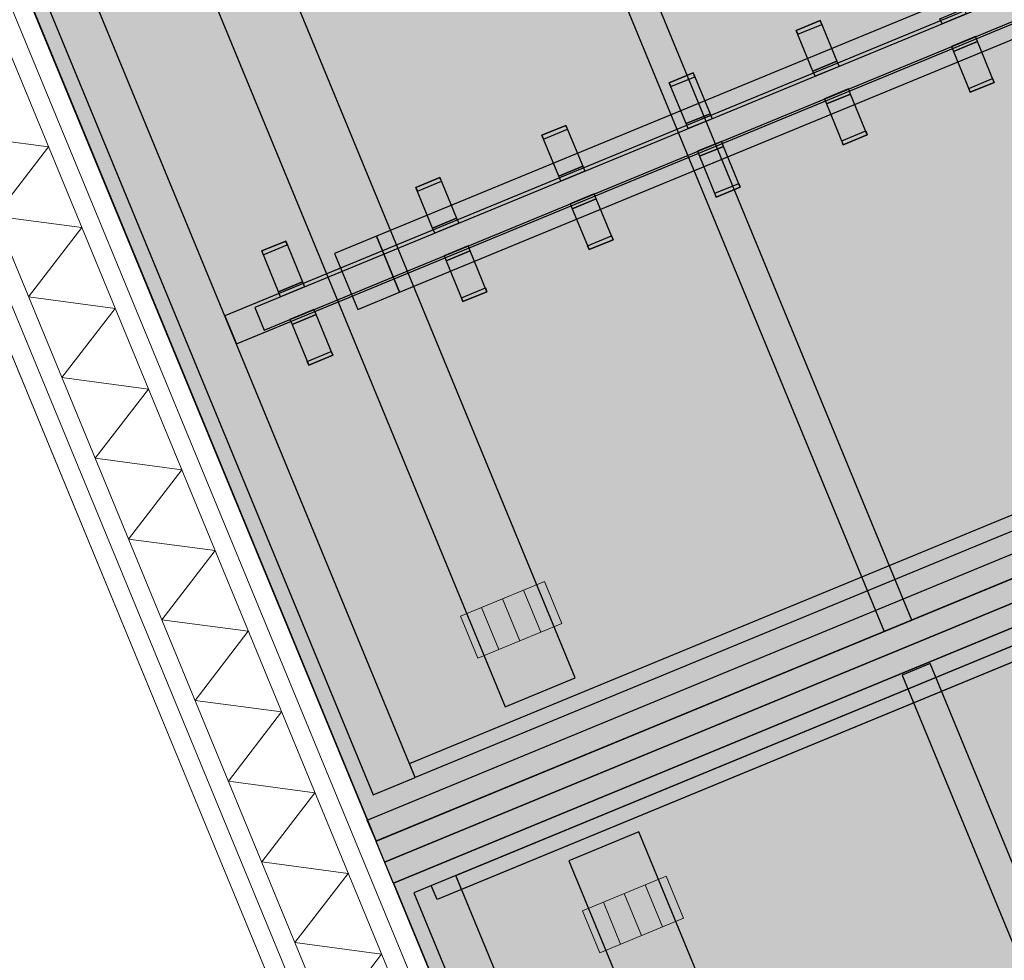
# Model space of a CAD drawing. Header units: millimetres. Extents: x -76965 to -69, y -21129 to 30747.
# Tile 41 of 65: x -21482 to -20830, y 13746 to 14368. Entities that reach past the tile are written whole.
import ezdxf
from ezdxf.enums import TextEntityAlignment as Align

# ---------------------------------------------------------------- set-up
doc = ezdxf.new("R2010")
doc.units = ezdxf.units.MM
doc.header["$MEASUREMENT"] = 0
doc.linetypes.add('B0204', pattern=[650, 500, -50, 50, -50])
doc.linetypes.add('B0702', pattern=[58.685, 39.06, -19.625001])
for name, color, linetype in [('022 Binnenwanden', 7, 'Continuous'), ('022 Binnenwanden Doorsnede-arcering', 7, 'Continuous'), ('022 Binnenwanden Laagscheidingslijnen', 7, 'Continuous'), ('079 Vaste inrichting', 7, 'Continuous'), ('079 Vaste inrichting 2D arcering', 7, 'Continuous'), ('079 Vaste inrichting Afdek-arcering', 7, 'Continuous'), ('102 Teksten ruimten _ Zones', 7, 'Continuous'), ('102 Teksten ruimten _ Zones Zone omranding', 7, 'Continuous'), ('102 Teksten ruimten _ Zones Zone tekst', 7, 'Continuous')]:
    doc.layers.add(name, color=color, linetype=linetype)
doc.styles.add('GENERATED_STYLE_1', font='txt')

# ---------------------------------------------------------------- blocks, each defined once
blk = doc.blocks.new('*X110')
at = {"layer": '022 Binnenwanden Doorsnede-arcering', "color": 250, "linetype": 'Continuous', "lineweight": 0, "true_color": 0x3f3f3f}
for p, q in [((-21519.77, 14291.45), (-21462.54, 14283.84)), ((-21497.75, 14238.08), (-21462.54, 14283.84)), ((-21497.75, 14238.08), (-21440.52, 14230.47)), ((-21475.73, 14184.71), (-21440.52, 14230.47)), ((-21475.73, 14184.71), (-21418.5, 14177.1)), ((-21453.7, 14131.34), (-21418.5, 14177.1)), ((-21453.7, 14131.34), (-21396.47, 14123.73)), ((-21431.68, 14077.97), (-21396.47, 14123.73)), ((-21431.68, 14077.97), (-21374.45, 14070.36)), ((-21409.66, 14024.6), (-21374.45, 14070.36)), ((-21409.66, 14024.6), (-21352.42, 14016.99)), ((-21387.63, 13971.23), (-21352.42, 14016.99)), ((-21387.63, 13971.23), (-21330.4, 13963.62)), ((-21365.61, 13917.86), (-21330.4, 13963.62)), ((-21365.61, 13917.86), (-21308.38, 13910.25)), ((-21343.59, 13864.49), (-21308.38, 13910.25)), ((-21343.59, 13864.49), (-21286.35, 13856.88)), ((-21321.56, 13811.12), (-21286.35, 13856.88)), ((-21321.56, 13811.12), (-21264.33, 13803.51)), ((-21299.54, 13757.75), (-21264.33, 13803.51)), ((-21299.54, 13757.75), (-21242.31, 13750.14)), ((-21277.52, 13704.38), (-21242.31, 13750.14))]:
    blk.add_line(p, q, dxfattribs=at)
blk = doc.blocks.new('Wall_27_1', base_point=(-20969.42, 13154.39))
at = {"layer": '022 Binnenwanden', "color": 1, "linetype": 'Continuous', "lineweight": 0, "flags": 128}
for points in [[(-20969.42, 13154.39), (-21782.07, 15123.68)], [(-21874.51, 15085.54), (-21061.86, 13116.25)]]:
    blk.add_lwpolyline(points, dxfattribs=at)
at = {"layer": '022 Binnenwanden Laagscheidingslijnen', "color": 9, "linetype": 'Continuous', "lineweight": 0}
for p, q in [((-20980.98, 13149.63), (-21793.62, 15118.91)), ((-20992.53, 13144.86), (-21805.18, 15114.15)), ((-21851.4, 15095.07), (-21038.75, 13125.79)), ((-21862.95, 15090.31), (-21050.31, 13121.02))]:
    blk.add_line(p, q, dxfattribs=at)
at = {"layer": '022 Binnenwanden', "color": 1, "lineweight": 0}
blk.add_blockref('*X110', (0, 0), dxfattribs=at)
blk = doc.blocks.new('wk_1.12_16_1', base_point=(-22151.81, 13740.76))
at = {"layer": '102 Teksten ruimten _ Zones Zone omranding', "color": 2, "linetype": 'Continuous', "lineweight": 0}
blk.add_line((-21061.86, 13116.25), (-21874.51, 15085.54), dxfattribs=at)
at = {"layer": '102 Teksten ruimten _ Zones Zone tekst', "color": 2, "lineweight": 0, "style": 'GENERATED_STYLE_1'}
for tag, height, p in [('ROOM_AREA', 150, (-22045.63, 14047.79)), ('ROOM_NAME', 250, (-21895.77, 13661.78)), ('ROOM_NUMBER', 150, (-21805.86, 13466.75))]:
    blk.add_attdef(tag, text='', height=height, rotation=202.42397, dxfattribs=at).set_placement(p, align=Align.TOP_LEFT)
blk = doc.blocks.new('Slab_294_1', base_point=(-21120.39, 14298.06))
at = {"layer": '079 Vaste inrichting Afdek-arcering', "linetype": 'Continuous', "lineweight": 0, "true_color": 0xffffff}
blk.add_hatch(color=7, dxfattribs=at).paths.add_polyline_path([(-21120.39, 14298.06), (-21136.25, 14291.52), (-21135.21, 14289), (-21119.36, 14295.55)])
at = {"layer": '079 Vaste inrichting', "linetype": 'Continuous', "flags": 128}
blk.add_lwpolyline([(-21120.39, 14298.06), (-21136.25, 14291.52), (-21135.21, 14289), (-21119.36, 14295.55)], close=True, dxfattribs=at)
blk = doc.blocks.new('Slab_297_1', base_point=(-20976.92, 13199.1))
at = {"layer": '079 Vaste inrichting Afdek-arcering', "linetype": 'Continuous', "lineweight": 0, "true_color": 0xffffff}
blk.add_hatch(color=7, dxfattribs=at).paths.add_polyline_path([(-20976.92, 13199.1), (-20949.19, 13210.54), (-21193.23, 13802.18), (-21220.96, 13790.74)])
at = {"layer": '079 Vaste inrichting', "linetype": 'Continuous', "flags": 128}
blk.add_lwpolyline([(-20976.92, 13199.1), (-20949.19, 13210.54), (-21193.23, 13802.18), (-21220.96, 13790.74)], close=True, dxfattribs=at)
blk = doc.blocks.new('Slab_306_1', base_point=(-20639.12, 13306.93))
at = {"layer": '079 Vaste inrichting Afdek-arcering', "linetype": 'Continuous', "lineweight": 0, "true_color": 0xffffff}
blk.add_hatch(color=7, dxfattribs=at).paths.add_polyline_path([(-20639.12, 13306.93), (-20620.63, 13314.56), (-20879.53, 13942.23), (-20898.02, 13934.6)])
at = {"layer": '079 Vaste inrichting', "linetype": 'Continuous', "flags": 128}
blk.add_lwpolyline([(-20639.12, 13306.93), (-20620.63, 13314.56), (-20879.53, 13942.23), (-20898.02, 13934.6)], close=True, dxfattribs=at)
blk = doc.blocks.new('Slab_307_1', base_point=(-20216.64, 13880.97))
at = {"layer": '079 Vaste inrichting Afdek-arcering', "linetype": 'Continuous', "lineweight": 0, "true_color": 0xffffff}
blk.add_hatch(color=7, dxfattribs=at).paths.add_polyline_path([(-20216.64, 13880.97), (-20974.69, 13568.29), (-20959.44, 13531.32), (-20201.39, 13843.99)])
at = {"layer": '079 Vaste inrichting', "linetype": 'Continuous', "flags": 128}
blk.add_lwpolyline([(-20216.64, 13880.97), (-20974.69, 13568.29), (-20959.44, 13531.32), (-20201.39, 13843.99)], close=True, dxfattribs=at)
blk = doc.blocks.new('Slab_308_1', base_point=(-21193.23, 13802.18))
at = {"layer": '079 Vaste inrichting Afdek-arcering', "linetype": 'Continuous', "lineweight": 0, "true_color": 0xffffff}
blk.add_hatch(color=7, dxfattribs=at).paths.add_polyline_path([(-21193.23, 13802.18), (-21189.41, 13792.94), (-20209.5, 14197.13), (-20213.31, 14206.37)])
at = {"layer": '079 Vaste inrichting', "linetype": 'Continuous', "flags": 128}
blk.add_lwpolyline([(-21193.23, 13802.18), (-20213.31, 14206.37), (-20209.5, 14197.13), (-21189.41, 13792.94)], close=True, dxfattribs=at)
blk = doc.blocks.new('Slab_309_1', base_point=(-21240.33, 13810.88))
at = {"layer": '079 Vaste inrichting Afdek-arcering', "linetype": 'Continuous', "lineweight": 0, "true_color": 0xffffff}
blk.add_hatch(color=7, dxfattribs=at).paths.add_polyline_path([(-21240.33, 13810.88), (-21234.6, 13797.01), (-20205.98, 14221.29), (-20211.7, 14235.16)])
at = {"layer": '079 Vaste inrichting', "linetype": 'Continuous', "flags": 128}
blk.add_lwpolyline([(-21240.33, 13810.88), (-21234.6, 13797.01), (-20205.98, 14221.29), (-20211.7, 14235.16)], close=True, dxfattribs=at)
blk = doc.blocks.new('Slab_310_1', base_point=(-20114.57, 13909.26))
at = {"layer": '079 Vaste inrichting Afdek-arcering', "linetype": 'Continuous', "lineweight": 0, "true_color": 0xffffff}
blk.add_hatch(color=7, dxfattribs=at).paths.add_polyline_path([(-20114.57, 13909.26), (-21055.25, 13521.26), (-21049.08, 13506.3), (-20108.4, 13894.31)])
at = {"layer": '079 Vaste inrichting', "linetype": 'Continuous', "flags": 128}
blk.add_lwpolyline([(-20114.57, 13909.26), (-21055.25, 13521.26), (-21049.08, 13506.3), (-20108.4, 13894.31)], close=True, dxfattribs=at)
blk = doc.blocks.new('Slab_357_1', base_point=(-21192.66, 14236.69))
at = {"layer": '079 Vaste inrichting Afdek-arcering', "linetype": 'Continuous', "lineweight": 0, "true_color": 0xffffff}
blk.add_hatch(color=7, dxfattribs=at).paths.add_polyline_path([(-21192.66, 14236.69), (-21203.79, 14263.66), (-21219.64, 14257.12), (-21208.52, 14230.15)])
at = {"layer": '079 Vaste inrichting', "linetype": 'Continuous', "flags": 128}
blk.add_lwpolyline([(-21192.66, 14236.69), (-21208.52, 14230.15), (-21219.64, 14257.12), (-21203.79, 14263.66)], close=True, dxfattribs=at)
blk = doc.blocks.new('Slab_358_1', base_point=(-21191.29, 14233.37))
at = {"layer": '079 Vaste inrichting Afdek-arcering', "linetype": 'Continuous', "lineweight": 0, "true_color": 0xffffff}
blk.add_hatch(color=7, dxfattribs=at).paths.add_polyline_path([(-21191.29, 14233.37), (-21192.66, 14236.69), (-21208.52, 14230.15), (-21207.15, 14226.83)])
at = {"layer": '079 Vaste inrichting', "linetype": 'Continuous', "flags": 128}
blk.add_lwpolyline([(-21191.29, 14233.37), (-21207.15, 14226.83), (-21208.52, 14230.15), (-21192.66, 14236.69)], close=True, dxfattribs=at)
blk = doc.blocks.new('Slab_364_1', base_point=(-20910.02, 13963.42))
at = {"layer": '079 Vaste inrichting Afdek-arcering', "linetype": 'Continuous', "lineweight": 0, "true_color": 0xffffff}
blk.add_hatch(color=7, dxfattribs=at).paths.add_polyline_path([(-20910.02, 13963.42), (-20891.53, 13971.05), (-21150.43, 14598.72), (-21168.92, 14591.09)])
at = {"layer": '079 Vaste inrichting', "linetype": 'Continuous', "flags": 128}
blk.add_lwpolyline([(-20910.02, 13963.42), (-20891.53, 13971.05), (-21150.43, 14598.72), (-21168.92, 14591.09)], close=True, dxfattribs=at)
blk = doc.blocks.new('Slab_365_1', base_point=(-20487.55, 14537.45))
at = {"layer": '079 Vaste inrichting Afdek-arcering', "linetype": 'Continuous', "lineweight": 0, "true_color": 0xffffff}
blk.add_hatch(color=7, dxfattribs=at).paths.add_polyline_path([(-20487.55, 14537.45), (-21245.59, 14224.78), (-21230.34, 14187.8), (-20472.29, 14500.48)])
at = {"layer": '079 Vaste inrichting', "linetype": 'Continuous', "flags": 128}
blk.add_lwpolyline([(-20487.55, 14537.45), (-21245.59, 14224.78), (-21230.34, 14187.8), (-20472.29, 14500.48)], close=True, dxfattribs=at)
blk = doc.blocks.new('Slab_368_1', base_point=(-20385.47, 14565.75))
at = {"layer": '079 Vaste inrichting Afdek-arcering', "linetype": 'Continuous', "lineweight": 0, "true_color": 0xffffff}
blk.add_hatch(color=7, dxfattribs=at).paths.add_polyline_path([(-20385.47, 14565.75), (-21326.16, 14177.74), (-21319.99, 14162.78), (-20379.3, 14550.79)])
at = {"layer": '079 Vaste inrichting', "linetype": 'Continuous', "flags": 128}
blk.add_lwpolyline([(-20385.47, 14565.75), (-21326.16, 14177.74), (-21319.99, 14162.78), (-20379.3, 14550.79)], close=True, dxfattribs=at)
blk = doc.blocks.new('Slab_372_1', base_point=(-21247.83, 13855.58))
at = {"layer": '079 Vaste inrichting Afdek-arcering', "linetype": 'Continuous', "lineweight": 0, "true_color": 0xffffff}
blk.add_hatch(color=7, dxfattribs=at).paths.add_polyline_path([(-21247.83, 13855.58), (-21220.09, 13867.02), (-21464.13, 14458.67), (-21491.86, 14447.23)])
at = {"layer": '079 Vaste inrichting', "linetype": 'Continuous', "flags": 128}
blk.add_lwpolyline([(-21247.83, 13855.58), (-21220.09, 13867.02), (-21464.13, 14458.67), (-21491.86, 14447.23)], close=True, dxfattribs=at)
blk = doc.blocks.new('Slab_373_1', base_point=(-21293.17, 14191.35))
at = {"layer": '079 Vaste inrichting Afdek-arcering', "linetype": 'Continuous', "lineweight": 0, "true_color": 0xffffff}
blk.add_hatch(color=7, dxfattribs=at).paths.add_polyline_path([(-21293.17, 14191.35), (-21294.54, 14194.67), (-21310.4, 14188.13), (-21309.02, 14184.81)])
at = {"layer": '079 Vaste inrichting', "linetype": 'Continuous', "flags": 128}
blk.add_lwpolyline([(-21293.17, 14191.35), (-21309.02, 14184.81), (-21310.4, 14188.13), (-21294.54, 14194.67)], close=True, dxfattribs=at)
blk = doc.blocks.new('Slab_374_1', base_point=(-21294.54, 14194.67))
at = {"layer": '079 Vaste inrichting Afdek-arcering', "linetype": 'Continuous', "lineweight": 0, "true_color": 0xffffff}
blk.add_hatch(color=7, dxfattribs=at).paths.add_polyline_path([(-21294.54, 14194.67), (-21305.66, 14221.64), (-21321.52, 14215.1), (-21310.4, 14188.13)])
at = {"layer": '079 Vaste inrichting', "linetype": 'Continuous', "flags": 128}
blk.add_lwpolyline([(-21294.54, 14194.67), (-21310.4, 14188.13), (-21321.52, 14215.1), (-21305.66, 14221.64)], close=True, dxfattribs=at)
blk = doc.blocks.new('Slab_375_1', base_point=(-21274.5, 14146.1))
at = {"layer": '079 Vaste inrichting Afdek-arcering', "linetype": 'Continuous', "lineweight": 0, "true_color": 0xffffff}
blk.add_hatch(color=7, dxfattribs=at).paths.add_polyline_path([(-21274.5, 14146.1), (-21275.54, 14148.61), (-21291.4, 14142.07), (-21290.36, 14139.56)])
at = {"layer": '079 Vaste inrichting', "linetype": 'Continuous', "flags": 128}
blk.add_lwpolyline([(-21274.5, 14146.1), (-21290.36, 14139.56), (-21291.4, 14142.07), (-21275.54, 14148.61)], close=True, dxfattribs=at)
blk = doc.blocks.new('Slab_380_1', base_point=(-21183.75, 14215.09))
at = {"layer": '079 Vaste inrichting Afdek-arcering', "linetype": 'Continuous', "lineweight": 0, "true_color": 0xffffff}
blk.add_hatch(color=7, dxfattribs=at).paths.add_polyline_path([(-21183.75, 14215.09), (-21199.61, 14208.55), (-21188.49, 14181.58), (-21172.63, 14188.12)])
at = {"layer": '079 Vaste inrichting', "linetype": 'Continuous', "flags": 128}
blk.add_lwpolyline([(-21183.75, 14215.09), (-21199.61, 14208.55), (-21188.49, 14181.58), (-21172.63, 14188.12)], close=True, dxfattribs=at)
blk = doc.blocks.new('Slab_381_1', base_point=(-21100.36, 14249.49))
at = {"layer": '079 Vaste inrichting Afdek-arcering', "linetype": 'Continuous', "lineweight": 0, "true_color": 0xffffff}
blk.add_hatch(color=7, dxfattribs=at).paths.add_polyline_path([(-21100.36, 14249.49), (-21116.22, 14242.94), (-21105.09, 14215.98), (-21089.24, 14222.52)])
at = {"layer": '079 Vaste inrichting', "linetype": 'Continuous', "flags": 128}
blk.add_lwpolyline([(-21100.36, 14249.49), (-21116.22, 14242.94), (-21105.09, 14215.98), (-21089.24, 14222.52)], close=True, dxfattribs=at)
blk = doc.blocks.new('Slab_382_1', base_point=(-21089.24, 14222.52))
at = {"layer": '079 Vaste inrichting Afdek-arcering', "linetype": 'Continuous', "lineweight": 0, "true_color": 0xffffff}
blk.add_hatch(color=7, dxfattribs=at).paths.add_polyline_path([(-21089.24, 14222.52), (-21090.27, 14225.03), (-21106.13, 14218.49), (-21105.09, 14215.98)])
at = {"layer": '079 Vaste inrichting', "linetype": 'Continuous', "flags": 128}
blk.add_lwpolyline([(-21089.24, 14222.52), (-21105.09, 14215.98), (-21106.13, 14218.49), (-21090.27, 14225.03)], close=True, dxfattribs=at)
blk = doc.blocks.new('Slab_384_1', base_point=(-20932.23, 14318.83))
at = {"layer": '079 Vaste inrichting Afdek-arcering', "linetype": 'Continuous', "lineweight": 0, "true_color": 0xffffff}
blk.add_hatch(color=7, dxfattribs=at).paths.add_polyline_path([(-20932.23, 14318.83), (-20948.09, 14312.29), (-20936.96, 14285.33), (-20921.11, 14291.87)])
at = {"layer": '079 Vaste inrichting', "linetype": 'Continuous', "flags": 128}
blk.add_lwpolyline([(-20932.23, 14318.83), (-20948.09, 14312.29), (-20936.96, 14285.33), (-20921.11, 14291.87)], close=True, dxfattribs=at)
blk = doc.blocks.new('Slab_387_1', base_point=(-21343.12, 14487.44))
at = {"layer": '079 Vaste inrichting Afdek-arcering', "linetype": 'Continuous', "lineweight": 0, "true_color": 0xffffff}
blk.add_hatch(color=7, dxfattribs=at).paths.add_polyline_path([(-21343.12, 14487.44), (-21389.34, 14468.37), (-21160.55, 13913.7), (-21114.33, 13932.77)])
at = {"layer": '079 Vaste inrichting', "linetype": 'Continuous', "flags": 128}
blk.add_lwpolyline([(-21343.12, 14487.44), (-21389.34, 14468.37), (-21160.55, 13913.7), (-21114.33, 13932.77)], close=True, dxfattribs=at)
blk = doc.blocks.new('Slab_388_1', base_point=(-21203.79, 14263.66))
at = {"layer": '079 Vaste inrichting Afdek-arcering', "linetype": 'Continuous', "lineweight": 0, "true_color": 0xffffff}
blk.add_hatch(color=7, dxfattribs=at).paths.add_polyline_path([(-21203.79, 14263.66), (-21219.64, 14257.12), (-21218.61, 14254.61), (-21202.75, 14261.15)])
at = {"layer": '079 Vaste inrichting', "linetype": 'Continuous', "flags": 128}
blk.add_lwpolyline([(-21203.79, 14263.66), (-21219.64, 14257.12), (-21218.61, 14254.61), (-21202.75, 14261.15)], close=True, dxfattribs=at)
blk = doc.blocks.new('Slab_389_1', base_point=(-21017.56, 14287.53))
at = {"layer": '079 Vaste inrichting Afdek-arcering', "linetype": 'Continuous', "lineweight": 0, "true_color": 0xffffff}
blk.add_hatch(color=7, dxfattribs=at).paths.add_polyline_path([(-21017.56, 14287.53), (-21033.41, 14280.99), (-21032.04, 14277.66), (-21016.19, 14284.2)])
at = {"layer": '079 Vaste inrichting', "linetype": 'Continuous', "flags": 128}
blk.add_lwpolyline([(-21017.56, 14287.53), (-21033.41, 14280.99), (-21032.04, 14277.66), (-21016.19, 14284.2)], close=True, dxfattribs=at)
blk = doc.blocks.new('Slab_390_1', base_point=(-21107.9, 14267.77))
at = {"layer": '079 Vaste inrichting Afdek-arcering', "linetype": 'Continuous', "lineweight": 0, "true_color": 0xffffff}
blk.add_hatch(color=7, dxfattribs=at).paths.add_polyline_path([(-21107.9, 14267.77), (-21109.27, 14271.09), (-21125.13, 14264.55), (-21123.76, 14261.23)])
at = {"layer": '079 Vaste inrichting', "linetype": 'Continuous', "flags": 128}
blk.add_lwpolyline([(-21107.9, 14267.77), (-21123.76, 14261.23), (-21125.13, 14264.55), (-21109.27, 14271.09)], close=True, dxfattribs=at)
blk = doc.blocks.new('Slab_391_1', base_point=(-21016.19, 14284.2))
at = {"layer": '079 Vaste inrichting Afdek-arcering', "linetype": 'Continuous', "lineweight": 0, "true_color": 0xffffff}
blk.add_hatch(color=7, dxfattribs=at).paths.add_polyline_path([(-21016.19, 14284.2), (-21032.04, 14277.66), (-21020.92, 14250.7), (-21005.06, 14257.24)])
at = {"layer": '079 Vaste inrichting', "linetype": 'Continuous', "flags": 128}
blk.add_lwpolyline([(-21016.19, 14284.2), (-21032.04, 14277.66), (-21020.92, 14250.7), (-21005.06, 14257.24)], close=True, dxfattribs=at)
blk = doc.blocks.new('Slab_392_1', base_point=(-20921.11, 14291.87))
at = {"layer": '079 Vaste inrichting Afdek-arcering', "linetype": 'Continuous', "lineweight": 0, "true_color": 0xffffff}
blk.add_hatch(color=7, dxfattribs=at).paths.add_polyline_path([(-20921.11, 14291.87), (-20922.14, 14294.38), (-20938, 14287.84), (-20936.96, 14285.33)])
at = {"layer": '079 Vaste inrichting', "linetype": 'Continuous', "flags": 128}
blk.add_lwpolyline([(-20921.11, 14291.87), (-20936.96, 14285.33), (-20938, 14287.84), (-20922.14, 14294.38)], close=True, dxfattribs=at)
blk = doc.blocks.new('Slab_393_1', base_point=(-20848.27, 14353.46))
at = {"layer": '079 Vaste inrichting Afdek-arcering', "linetype": 'Continuous', "lineweight": 0, "true_color": 0xffffff}
blk.add_hatch(color=7, dxfattribs=at).paths.add_polyline_path([(-20848.27, 14353.46), (-20864.13, 14346.92), (-20853.01, 14319.96), (-20837.15, 14326.5)])
at = {"layer": '079 Vaste inrichting', "linetype": 'Continuous', "flags": 128}
blk.add_lwpolyline([(-20848.27, 14353.46), (-20864.13, 14346.92), (-20853.01, 14319.96), (-20837.15, 14326.5)], close=True, dxfattribs=at)
blk = doc.blocks.new('Slab_394_1', base_point=(-20933.6, 14322.16))
at = {"layer": '079 Vaste inrichting Afdek-arcering', "linetype": 'Continuous', "lineweight": 0, "true_color": 0xffffff}
blk.add_hatch(color=7, dxfattribs=at).paths.add_polyline_path([(-20933.6, 14322.16), (-20949.46, 14315.62), (-20948.09, 14312.29), (-20932.23, 14318.83)])
at = {"layer": '079 Vaste inrichting', "linetype": 'Continuous', "flags": 128}
blk.add_lwpolyline([(-20933.6, 14322.16), (-20949.46, 14315.62), (-20948.09, 14312.29), (-20932.23, 14318.83)], close=True, dxfattribs=at)
blk = doc.blocks.new('Slab_395_1', base_point=(-21005.06, 14257.24))
at = {"layer": '079 Vaste inrichting Afdek-arcering', "linetype": 'Continuous', "lineweight": 0, "true_color": 0xffffff}
blk.add_hatch(color=7, dxfattribs=at).paths.add_polyline_path([(-21005.06, 14257.24), (-21006.1, 14259.75), (-21021.96, 14253.21), (-21020.92, 14250.7)])
at = {"layer": '079 Vaste inrichting', "linetype": 'Continuous', "flags": 128}
blk.add_lwpolyline([(-21005.06, 14257.24), (-21020.92, 14250.7), (-21021.96, 14253.21), (-21006.1, 14259.75)], close=True, dxfattribs=at)
blk = doc.blocks.new('Slab_397_1', base_point=(-20855.81, 14371.75))
at = {"layer": '079 Vaste inrichting Afdek-arcering', "linetype": 'Continuous', "lineweight": 0, "true_color": 0xffffff}
blk.add_hatch(color=7, dxfattribs=at).paths.add_polyline_path([(-20855.81, 14371.75), (-20857.18, 14375.07), (-20873.04, 14368.53), (-20871.67, 14365.2)])
at = {"layer": '079 Vaste inrichting', "linetype": 'Continuous', "flags": 128}
blk.add_lwpolyline([(-20855.81, 14371.75), (-20871.67, 14365.2), (-20873.04, 14368.53), (-20857.18, 14375.07)], close=True, dxfattribs=at)
blk = doc.blocks.new('Slab_398_1', base_point=(-20939.77, 14337.12))
at = {"layer": '079 Vaste inrichting Afdek-arcering', "linetype": 'Continuous', "lineweight": 0, "true_color": 0xffffff}
blk.add_hatch(color=7, dxfattribs=at).paths.add_polyline_path([(-20939.77, 14337.12), (-20941.14, 14340.44), (-20957, 14333.9), (-20955.63, 14330.57)])
at = {"layer": '079 Vaste inrichting', "linetype": 'Continuous', "flags": 128}
blk.add_lwpolyline([(-20939.77, 14337.12), (-20955.63, 14330.57), (-20957, 14333.9), (-20941.14, 14340.44)], close=True, dxfattribs=at)
blk = doc.blocks.new('Slab_399_1', base_point=(-21101.73, 14252.81))
at = {"layer": '079 Vaste inrichting Afdek-arcering', "linetype": 'Continuous', "lineweight": 0, "true_color": 0xffffff}
blk.add_hatch(color=7, dxfattribs=at).paths.add_polyline_path([(-21101.73, 14252.81), (-21117.59, 14246.27), (-21116.22, 14242.94), (-21100.36, 14249.49)])
at = {"layer": '079 Vaste inrichting', "linetype": 'Continuous', "flags": 128}
blk.add_lwpolyline([(-21101.73, 14252.81), (-21117.59, 14246.27), (-21116.22, 14242.94), (-21100.36, 14249.49)], close=True, dxfattribs=at)
blk = doc.blocks.new('Slab_402_1', base_point=(-21172.63, 14188.12))
at = {"layer": '079 Vaste inrichting Afdek-arcering', "linetype": 'Continuous', "lineweight": 0, "true_color": 0xffffff}
blk.add_hatch(color=7, dxfattribs=at).paths.add_polyline_path([(-21172.63, 14188.12), (-21173.66, 14190.63), (-21189.52, 14184.09), (-21188.49, 14181.58)])
at = {"layer": '079 Vaste inrichting', "linetype": 'Continuous', "flags": 128}
blk.add_lwpolyline([(-21172.63, 14188.12), (-21188.49, 14181.58), (-21189.52, 14184.09), (-21173.66, 14190.63)], close=True, dxfattribs=at)
blk = doc.blocks.new('Slab_403_1', base_point=(-21258.07, 14176.36))
at = {"layer": '079 Vaste inrichting Afdek-arcering', "linetype": 'Continuous', "lineweight": 0, "true_color": 0xffffff}
blk.add_hatch(color=7, dxfattribs=at).paths.add_polyline_path([(-21258.07, 14176.36), (-21230.34, 14187.8), (-21245.59, 14224.78), (-21273.33, 14213.34)])
at = {"layer": '079 Vaste inrichting', "linetype": 'Continuous', "flags": 128}
blk.add_lwpolyline([(-21258.07, 14176.36), (-21230.34, 14187.8), (-21245.59, 14224.78), (-21273.33, 14213.34)], close=True, dxfattribs=at)
blk = doc.blocks.new('Slab_406_1', base_point=(-20952.26, 14367.41))
at = {"layer": '079 Vaste inrichting Afdek-arcering', "linetype": 'Continuous', "lineweight": 0, "true_color": 0xffffff}
blk.add_hatch(color=7, dxfattribs=at).paths.add_polyline_path([(-20952.26, 14367.41), (-20968.12, 14360.87), (-20967.09, 14358.35), (-20951.23, 14364.89)])
at = {"layer": '079 Vaste inrichting', "linetype": 'Continuous', "flags": 128}
blk.add_lwpolyline([(-20952.26, 14367.41), (-20968.12, 14360.87), (-20967.09, 14358.35), (-20951.23, 14364.89)], close=True, dxfattribs=at)
blk = doc.blocks.new('Slab_407_1', base_point=(-20941.14, 14340.44))
at = {"layer": '079 Vaste inrichting Afdek-arcering', "linetype": 'Continuous', "lineweight": 0, "true_color": 0xffffff}
blk.add_hatch(color=7, dxfattribs=at).paths.add_polyline_path([(-20941.14, 14340.44), (-20952.26, 14367.41), (-20968.12, 14360.87), (-20957, 14333.9)])
at = {"layer": '079 Vaste inrichting', "linetype": 'Continuous', "flags": 128}
blk.add_lwpolyline([(-20941.14, 14340.44), (-20957, 14333.9), (-20968.12, 14360.87), (-20952.26, 14367.41)], close=True, dxfattribs=at)
blk = doc.blocks.new('Slab_410_1', base_point=(-20837.15, 14326.5))
at = {"layer": '079 Vaste inrichting Afdek-arcering', "linetype": 'Continuous', "lineweight": 0, "true_color": 0xffffff}
blk.add_hatch(color=7, dxfattribs=at).paths.add_polyline_path([(-20837.15, 14326.5), (-20838.19, 14329.01), (-20854.04, 14322.47), (-20853.01, 14319.96)])
at = {"layer": '079 Vaste inrichting', "linetype": 'Continuous', "flags": 128}
blk.add_lwpolyline([(-20837.15, 14326.5), (-20853.01, 14319.96), (-20854.04, 14322.47), (-20838.19, 14329.01)], close=True, dxfattribs=at)
blk = doc.blocks.new('Slab_417_1', base_point=(-21505.3, 14453.59))
at = {"layer": '079 Vaste inrichting Afdek-arcering', "linetype": 'Continuous', "lineweight": 0, "true_color": 0xffffff}
blk.add_hatch(color=7, dxfattribs=at).paths.add_polyline_path([(-21505.3, 14453.59), (-21245.94, 13824.79), (-20219.87, 14248.21), (-20479.17, 14876.84)])
at = {"layer": '079 Vaste inrichting', "linetype": 'Continuous', "flags": 128}
blk.add_lwpolyline([(-21505.3, 14453.59), (-20479.17, 14876.84), (-20219.87, 14248.21), (-21245.94, 13824.79)], close=True, dxfattribs=at)
blk = doc.blocks.new('Slab_419_1', base_point=(-21505.3, 14453.59))
at = {"layer": '079 Vaste inrichting Afdek-arcering', "linetype": 'Continuous', "lineweight": 0, "true_color": 0xffffff}
blk.add_hatch(color=7, dxfattribs=at).paths.add_polyline_path([(-21505.3, 14453.59), (-21245.94, 13824.79), (-20219.87, 14248.21), (-20479.17, 14876.84)])
at = {"layer": '079 Vaste inrichting', "linetype": 'Continuous', "flags": 128}
blk.add_lwpolyline([(-21505.3, 14453.59), (-21245.94, 13824.79), (-20219.87, 14248.21), (-20479.17, 14876.84)], close=True, dxfattribs=at)
blk = doc.blocks.new('Slab_420_1', base_point=(-21245.94, 13824.79))
at = {"layer": '079 Vaste inrichting Afdek-arcering', "linetype": 'Continuous', "lineweight": 0, "true_color": 0xffffff}
blk.add_hatch(color=7, dxfattribs=at).paths.add_polyline_path([(-21245.94, 13824.79), (-20201.39, 14255.84), (-20207.11, 14269.71), (-21251.73, 13838.83)])
at = {"layer": '079 Vaste inrichting', "linetype": 'Continuous', "flags": 128}
blk.add_lwpolyline([(-21245.94, 13824.79), (-21251.73, 13838.83), (-20207.11, 14269.71), (-20201.39, 14255.84)], close=True, dxfattribs=at)
blk = doc.blocks.new('Slab_422_1', base_point=(-21185.12, 14218.41))
at = {"layer": '079 Vaste inrichting Afdek-arcering', "linetype": 'Continuous', "lineweight": 0, "true_color": 0xffffff}
blk.add_hatch(color=7, dxfattribs=at).paths.add_polyline_path([(-21185.12, 14218.41), (-21200.98, 14211.87), (-21199.61, 14208.55), (-21183.75, 14215.09)])
at = {"layer": '079 Vaste inrichting', "linetype": 'Continuous', "flags": 128}
blk.add_lwpolyline([(-21185.12, 14218.41), (-21200.98, 14211.87), (-21199.61, 14208.55), (-21183.75, 14215.09)], close=True, dxfattribs=at)
blk = doc.blocks.new('Slab_425_1', base_point=(-21023.73, 14302.49))
at = {"layer": '079 Vaste inrichting Afdek-arcering', "linetype": 'Continuous', "lineweight": 0, "true_color": 0xffffff}
blk.add_hatch(color=7, dxfattribs=at).paths.add_polyline_path([(-21023.73, 14302.49), (-21025.1, 14305.81), (-21040.95, 14299.27), (-21039.58, 14295.94)])
at = {"layer": '079 Vaste inrichting', "linetype": 'Continuous', "flags": 128}
blk.add_lwpolyline([(-21023.73, 14302.49), (-21039.58, 14295.94), (-21040.95, 14299.27), (-21025.1, 14305.81)], close=True, dxfattribs=at)
blk = doc.blocks.new('Slab_426_1', base_point=(-21025.1, 14305.81))
at = {"layer": '079 Vaste inrichting Afdek-arcering', "linetype": 'Continuous', "lineweight": 0, "true_color": 0xffffff}
blk.add_hatch(color=7, dxfattribs=at).paths.add_polyline_path([(-21025.1, 14305.81), (-21036.22, 14332.78), (-21052.08, 14326.24), (-21040.95, 14299.27)])
at = {"layer": '079 Vaste inrichting', "linetype": 'Continuous', "flags": 128}
blk.add_lwpolyline([(-21025.1, 14305.81), (-21040.95, 14299.27), (-21052.08, 14326.24), (-21036.22, 14332.78)], close=True, dxfattribs=at)
blk = doc.blocks.new('Slab_427_1', base_point=(-21287, 14176.39))
at = {"layer": '079 Vaste inrichting Afdek-arcering', "linetype": 'Continuous', "lineweight": 0, "true_color": 0xffffff}
blk.add_hatch(color=7, dxfattribs=at).paths.add_polyline_path([(-21287, 14176.39), (-21302.86, 14169.85), (-21301.48, 14166.53), (-21285.63, 14173.07)])
at = {"layer": '079 Vaste inrichting', "linetype": 'Continuous', "flags": 128}
blk.add_lwpolyline([(-21287, 14176.39), (-21302.86, 14169.85), (-21301.48, 14166.53), (-21285.63, 14173.07)], close=True, dxfattribs=at)
blk = doc.blocks.new('Slab_428_1', base_point=(-21305.66, 14221.64))
at = {"layer": '079 Vaste inrichting Afdek-arcering', "linetype": 'Continuous', "lineweight": 0, "true_color": 0xffffff}
blk.add_hatch(color=7, dxfattribs=at).paths.add_polyline_path([(-21305.66, 14221.64), (-21321.52, 14215.1), (-21320.48, 14212.59), (-21304.62, 14219.13)])
at = {"layer": '079 Vaste inrichting', "linetype": 'Continuous', "flags": 128}
blk.add_lwpolyline([(-21305.66, 14221.64), (-21321.52, 14215.1), (-21320.48, 14212.59), (-21304.62, 14219.13)], close=True, dxfattribs=at)
blk = doc.blocks.new('Slab_430_1', base_point=(-21285.63, 14173.07))
at = {"layer": '079 Vaste inrichting Afdek-arcering', "linetype": 'Continuous', "lineweight": 0, "true_color": 0xffffff}
blk.add_hatch(color=7, dxfattribs=at).paths.add_polyline_path([(-21285.63, 14173.07), (-21301.48, 14166.53), (-21290.36, 14139.56), (-21274.5, 14146.1)])
at = {"layer": '079 Vaste inrichting', "linetype": 'Continuous', "flags": 128}
blk.add_lwpolyline([(-21285.63, 14173.07), (-21301.48, 14166.53), (-21290.36, 14139.56), (-21274.5, 14146.1)], close=True, dxfattribs=at)
blk = doc.blocks.new('Slab_433_1', base_point=(-21036.22, 14332.78))
at = {"layer": '079 Vaste inrichting Afdek-arcering', "linetype": 'Continuous', "lineweight": 0, "true_color": 0xffffff}
blk.add_hatch(color=7, dxfattribs=at).paths.add_polyline_path([(-21036.22, 14332.78), (-21052.08, 14326.24), (-21051.04, 14323.72), (-21035.18, 14330.26)])
at = {"layer": '079 Vaste inrichting', "linetype": 'Continuous', "flags": 128}
blk.add_lwpolyline([(-21036.22, 14332.78), (-21052.08, 14326.24), (-21051.04, 14323.72), (-21035.18, 14330.26)], close=True, dxfattribs=at)
blk = doc.blocks.new('Slab_435_1', base_point=(-21109.27, 14271.09))
at = {"layer": '079 Vaste inrichting Afdek-arcering', "linetype": 'Continuous', "lineweight": 0, "true_color": 0xffffff}
blk.add_hatch(color=7, dxfattribs=at).paths.add_polyline_path([(-21109.27, 14271.09), (-21120.39, 14298.06), (-21136.25, 14291.52), (-21125.13, 14264.55)])
at = {"layer": '079 Vaste inrichting', "linetype": 'Continuous', "flags": 128}
blk.add_lwpolyline([(-21109.27, 14271.09), (-21125.13, 14264.55), (-21136.25, 14291.52), (-21120.39, 14298.06)], close=True, dxfattribs=at)
blk = doc.blocks.new('Slab_437_1', base_point=(-20849.64, 14356.79))
at = {"layer": '079 Vaste inrichting Afdek-arcering', "linetype": 'Continuous', "lineweight": 0, "true_color": 0xffffff}
blk.add_hatch(color=7, dxfattribs=at).paths.add_polyline_path([(-20849.64, 14356.79), (-20865.5, 14350.25), (-20864.13, 14346.92), (-20848.27, 14353.46)])
at = {"layer": '079 Vaste inrichting', "linetype": 'Continuous', "flags": 128}
blk.add_lwpolyline([(-20849.64, 14356.79), (-20865.5, 14350.25), (-20864.13, 14346.92), (-20848.27, 14353.46)], close=True, dxfattribs=at)
blk = doc.blocks.new('Slab_438_1', base_point=(-21338.3, 14153.6))
at = {"layer": '079 Vaste inrichting Afdek-arcering', "linetype": 'Continuous', "lineweight": 0, "true_color": 0xffffff}
blk.add_hatch(color=7, dxfattribs=at).paths.add_polyline_path([(-21338.3, 14153.6), (-20358.38, 14557.79), (-20366.01, 14576.28), (-21345.92, 14172.09)])
at = {"layer": '079 Vaste inrichting', "linetype": 'Continuous', "flags": 128}
blk.add_lwpolyline([(-21338.3, 14153.6), (-20358.38, 14557.79), (-20366.01, 14576.28), (-21345.92, 14172.09)], close=True, dxfattribs=at)
blk = doc.blocks.new('Slab_439_1', base_point=(-20240.18, 14271.21))
at = {"layer": '079 Vaste inrichting Afdek-arcering', "linetype": 'Continuous', "lineweight": 0, "true_color": 0xffffff}
blk.add_hatch(color=7, dxfattribs=at).paths.add_polyline_path([(-20240.18, 14271.21), (-20243.99, 14280.46), (-21223.9, 13876.27), (-21220.09, 13867.02)])
at = {"layer": '079 Vaste inrichting', "linetype": 'Continuous', "flags": 128}
blk.add_lwpolyline([(-20240.18, 14271.21), (-21220.09, 13867.02), (-21223.9, 13876.27), (-20243.99, 14280.46)], close=True, dxfattribs=at)
blk = doc.blocks.new('Slab_460_1', base_point=(-21072.21, 13830.95))
at = {"layer": '079 Vaste inrichting Afdek-arcering', "linetype": 'Continuous', "lineweight": 0, "true_color": 0xffffff}
blk.add_hatch(color=7, dxfattribs=at).paths.add_polyline_path([(-21072.21, 13830.95), (-21118.44, 13811.89), (-20889.65, 13257.22), (-20843.43, 13276.28)])
at = {"layer": '079 Vaste inrichting', "linetype": 'Continuous', "flags": 128}
blk.add_lwpolyline([(-21072.21, 13830.95), (-21118.44, 13811.89), (-20889.65, 13257.22), (-20843.43, 13276.28)], close=True, dxfattribs=at)
blk = doc.blocks.new('Slab_490_1', base_point=(-21234.4, 13797.1))
at = {"layer": '079 Vaste inrichting Afdek-arcering', "linetype": 'Continuous', "lineweight": 0, "true_color": 0xffffff}
blk.add_hatch(color=7, dxfattribs=at).paths.add_polyline_path([(-21234.4, 13797.1), (-20975.04, 13168.31), (-19948.97, 13591.73), (-20208.26, 14220.35)])
at = {"layer": '079 Vaste inrichting', "linetype": 'Continuous', "flags": 128}
blk.add_lwpolyline([(-21234.4, 13797.1), (-20208.26, 14220.35), (-19948.97, 13591.73), (-20975.04, 13168.31)], close=True, dxfattribs=at)
blk = doc.blocks.new('Slab_492_1', base_point=(-21234.4, 13797.1))
at = {"layer": '079 Vaste inrichting Afdek-arcering', "linetype": 'Continuous', "lineweight": 0, "true_color": 0xffffff}
blk.add_hatch(color=7, dxfattribs=at).paths.add_polyline_path([(-21234.4, 13797.1), (-20975.04, 13168.31), (-19948.97, 13591.73), (-20208.26, 14220.35)])
at = {"layer": '079 Vaste inrichting', "linetype": 'Continuous', "flags": 128}
blk.add_lwpolyline([(-21234.4, 13797.1), (-20975.04, 13168.31), (-19948.97, 13591.73), (-20208.26, 14220.35)], close=True, dxfattribs=at)
blk = doc.blocks.new('Slab_507_1', base_point=(-21209.44, 13795.5))
at = {"layer": '079 Vaste inrichting Afdek-arcering', "linetype": 'Continuous', "lineweight": 0, "true_color": 0xffffff}
blk.add_hatch(color=7, dxfattribs=at).paths.add_polyline_path([(-21209.44, 13795.5), (-21205.62, 13786.25), (-20225.71, 14190.44), (-20229.52, 14199.68)])
at = {"layer": '079 Vaste inrichting', "linetype": 'Continuous', "flags": 128}
blk.add_lwpolyline([(-21209.44, 13795.5), (-20229.52, 14199.68), (-20225.71, 14190.44), (-21205.62, 13786.25)], close=True, dxfattribs=at)
blk = doc.blocks.new('Slab_512_1', base_point=(-21067.4, 13497.12))
at = {"layer": '079 Vaste inrichting Afdek-arcering', "linetype": 'Continuous', "lineweight": 0, "true_color": 0xffffff}
blk.add_hatch(color=7, dxfattribs=at).paths.add_polyline_path([(-21067.4, 13497.12), (-20087.48, 13901.3), (-20095.11, 13919.79), (-21075.02, 13515.61)])
at = {"layer": '079 Vaste inrichting', "linetype": 'Continuous', "flags": 128}
blk.add_lwpolyline([(-21067.4, 13497.12), (-20087.48, 13901.3), (-20095.11, 13919.79), (-21075.02, 13515.61)], close=True, dxfattribs=at)
blk = doc.blocks.new('Slab_515_1', base_point=(-21246.05, 13824.75))
at = {"layer": '079 Vaste inrichting Afdek-arcering', "linetype": 'Continuous', "lineweight": 0, "true_color": 0xffffff}
blk.add_hatch(color=7, dxfattribs=at).paths.add_polyline_path([(-21246.05, 13824.75), (-21240.32, 13810.88), (-20211.7, 14235.16), (-20217.42, 14249.03)])
at = {"layer": '079 Vaste inrichting', "linetype": 'Continuous', "flags": 128}
blk.add_lwpolyline([(-21246.05, 13824.75), (-21240.32, 13810.88), (-20211.7, 14235.16), (-20217.42, 14249.03)], close=True, dxfattribs=at)
blk = doc.blocks.new('Buis 17')
at = {"layer": '079 Vaste inrichting 2D arcering', "linetype": 'Continuous', "lineweight": 0, "true_color": 0x3f3f3f}
blk.add_hatch(color=250, dxfattribs=at).paths.add_polyline_path([(0, 30), (0, -30), (30, -30), (30, 30)])
at = {"layer": '079 Vaste inrichting', "color": 1, "linetype": 'Continuous', "lineweight": 0}
for p, q in [((0, 30), (0, -30)), ((30, 30), (0, 30)), ((30, -30), (30, 30)), ((0, -30), (30, -30))]:
    blk.add_line(p, q, dxfattribs=at)
at = {"layer": '079 Vaste inrichting', "color": 1, "linetype": 'B0702', "lineweight": 0}
for p, q in [((0, 15), (30, 15)), ((0, -15), (30, -15))]:
    blk.add_line(p, q, dxfattribs=at)
at = {"layer": '079 Vaste inrichting', "color": 9, "linetype": 'B0204', "lineweight": 0}
blk.add_line((0, 0), (30, 0), dxfattribs=at)

msp = doc.modelspace()

# ---------------------------------------------------------------- linework, layer by layer
at = {"layer": '102 Teksten ruimten _ Zones Zone omranding', "color": 9, "linetype": 'Continuous', "lineweight": 0, "flags": 128}
msp.add_lwpolyline([(-22385.77, 12569.93), (-21061.86, 13116.25), (-21874.51, 15085.54), (-23198.41, 14539.21)], close=True, dxfattribs=at)

# ---------------------------------------------------------------- block references
at = {"layer": '022 Binnenwanden', "color": 1, "lineweight": 0}
msp.add_blockref('Wall_27_1', (-20969.42, 13154.39), dxfattribs=at)
at = {"layer": '079 Vaste inrichting', "linetype": 'Continuous'}
for name, p in [('Slab_417_1', (-21505.3, 14453.59)), ('Slab_419_1', (-21505.3, 14453.59)), ('Slab_364_1', (-20910.02, 13963.42)), ('Slab_438_1', (-21338.3, 14153.6)), ('Slab_368_1', (-20385.47, 14565.75)), ('Slab_365_1', (-20487.55, 14537.45)), ('Slab_387_1', (-21343.12, 14487.44)), ('Slab_372_1', (-21247.83, 13855.58)), ('Slab_397_1', (-20855.81, 14371.75)), ('Slab_406_1', (-20952.26, 14367.41)), ('Slab_407_1', (-20941.14, 14340.44)), ('Slab_437_1', (-20849.64, 14356.79)), ('Slab_393_1', (-20848.27, 14353.46)), ('Slab_398_1', (-20939.77, 14337.12)), ('Slab_426_1', (-21025.1, 14305.81)), ('Slab_433_1', (-21036.22, 14332.78)), ('Slab_410_1', (-20837.15, 14326.5)), ('Slab_394_1', (-20933.6, 14322.16)), ('Slab_384_1', (-20932.23, 14318.83)), ('Slab_425_1', (-21023.73, 14302.49)), ('Slab_294_1', (-21120.39, 14298.06)), ('Slab_435_1', (-21109.27, 14271.09)), ('Slab_392_1', (-20921.11, 14291.87)), ('Slab_389_1', (-21017.56, 14287.53)), ('Slab_439_1', (-20240.18, 14271.21)), ('Slab_391_1', (-21016.19, 14284.2)), ('Slab_420_1', (-21245.94, 13824.79)), ('Slab_390_1', (-21107.9, 14267.77)), ('Slab_357_1', (-21192.66, 14236.69)), ('Slab_388_1', (-21203.79, 14263.66)), ('Slab_395_1', (-21005.06, 14257.24)), ('Slab_399_1', (-21101.73, 14252.81)), ('Slab_515_1', (-21246.05, 13824.75)), ('Slab_381_1', (-21100.36, 14249.49)), ('Slab_309_1', (-21240.33, 13810.88)), ('Slab_358_1', (-21191.29, 14233.37)), ('Slab_374_1', (-21294.54, 14194.67)), ('Slab_428_1', (-21305.66, 14221.64)), ('Slab_403_1', (-21258.07, 14176.36)), ('Slab_490_1', (-21234.4, 13797.1)), ('Slab_492_1', (-21234.4, 13797.1)), ('Slab_382_1', (-21089.24, 14222.52)), ('Slab_422_1', (-21185.12, 14218.41)), ('Slab_380_1', (-21183.75, 14215.09)), ('Slab_308_1', (-21193.23, 13802.18)), ('Slab_373_1', (-21293.17, 14191.35)), ('Slab_507_1', (-21209.44, 13795.5)), ('Slab_402_1', (-21172.63, 14188.12)), ('Slab_427_1', (-21287, 14176.39)), ('Slab_430_1', (-21285.63, 14173.07)), ('Slab_375_1', (-21274.5, 14146.1)), ('Slab_306_1', (-20639.12, 13306.93)), ('Slab_512_1', (-21067.4, 13497.12)), ('Slab_310_1', (-20114.57, 13909.26)), ('Slab_307_1', (-20216.64, 13880.97)), ('Slab_460_1', (-21072.21, 13830.95)), ('Slab_297_1', (-20976.92, 13199.1))]:
    msp.add_blockref(name, p, dxfattribs=at)
at = {"layer": '079 Vaste inrichting', "color": 2, "linetype": 'Continuous', "lineweight": 0, "xscale": -0.9999999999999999, "zscale": 1000, "rotation": 292.414825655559}
for p in [(-21150.83, 13957.33), (-21070.32, 13762.42)]:
    msp.add_blockref('Buis 17', p, dxfattribs=at)
at = {"layer": '102 Teksten ruimten _ Zones', "color": 2, "linetype": 'Continuous', "lineweight": 0}
msp.add_blockref('wk_1.12_16_1', (-22151.81, 13740.76), dxfattribs=at)

doc.saveas('drawing.dxf')
